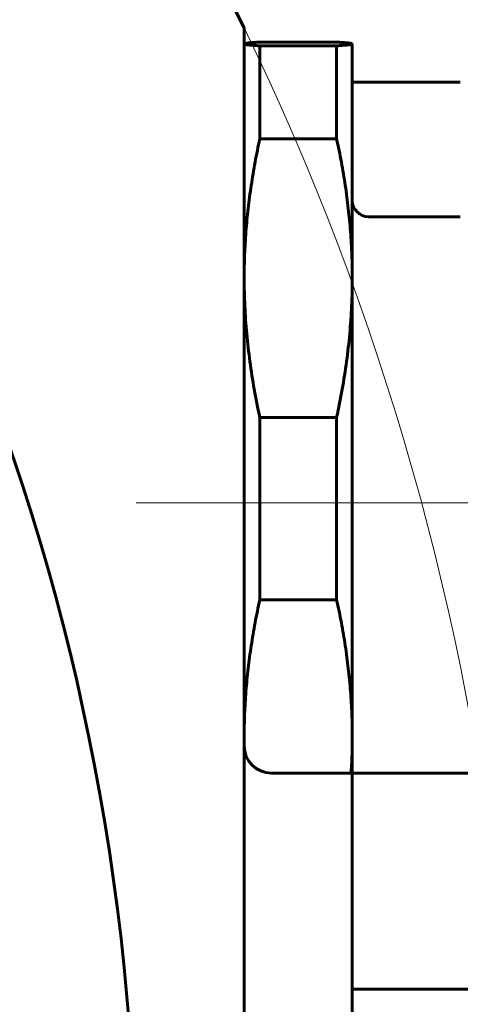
# Model space of a CAD drawing. Header units: millimetres. Extents: x 0 to 297, y 0 to 420.
# Tile 9 of 32: x 117.39 to 121.47, y 138.29 to 147.4. Entities that reach past the tile are written whole.
import ezdxf

# ---------------------------------------------------------------- set-up
doc = ezdxf.new("R2010")
doc.units = ezdxf.units.MM
for name, pattern in [('K5LT_AXLED', [12, 7.5, -1.5, 1.5, -1.5]), ('K5LT_BASIC', [0]), ('K5LT_THIN', [0])]:
    doc.linetypes.add(name, pattern=pattern)
doc.layers.add('Системный слой', color=7, linetype='Continuous')
doc.layers.add('Системный слой (1)', color=7, linetype='Continuous', true_color=0x6c6c6c)
doc.styles.add('KDIMTEXTSTYLE', font='txt', dxfattribs={"width": 0.96, "oblique": 15, "height": 5})
doc.styles.add('KTEXTSTYLE', font='txt', dxfattribs={"width": 0.96, "height": 5})
doc.dimstyles.new('KDIMSTYLE (0.50)', dxfattribs={"dimtxt": 5, "dimasz": 1, "dimexe": 2, "dimexo": 0, "dimgap": 1, "dimtad": 1, "dimlfac": 2, "dimtxsty": 'KDIMTEXTSTYLE', "dimsah": 1, "dimcen": 0, "dimdle": 1, "dimadec": 0, "dimazin": 0, "dimtfac": 0.667, "dimtmove": 0, "dimatfit": 3, "dimfxl": 1, "dimtvp": 1, "dimtolj": 1, "dimtzin": 0, "dimarcsym": 0})

# ---------------------------------------------------------------- blocks, each defined once
blk = doc.blocks.new('U209')
at = {"layer": 'Системный слой (1)', "color": 143, "linetype": 'K5LT_BASIC', "lineweight": 60, "true_color": 0x33acca}
for p, q in [((120.4653, 140.7318), (120.4653, 140.7588)), ((120.4636, 140.621), (120.4653, 140.7318)), ((120.4607, 140.5333), (120.4618, 140.5625)), ((120.4618, 140.5625), (120.4636, 140.621)), ((120.4552, 140.4264), (120.4596, 140.5077)), ((120.4596, 140.5077), (120.4597, 140.5113)), ((120.4597, 140.5113), (120.4601, 140.5186)), ((120.4601, 140.5186), (120.4607, 140.5333))]:
    blk.add_line(p, q, dxfattribs=at)
blk = doc.blocks.new('U210')
at = {"layer": 'Системный слой (1)', "color": 143, "linetype": 'K5LT_BASIC', "lineweight": 60, "true_color": 0x33acca}
for p, q in [((119.4655, 140.7239), (119.4653, 140.7588)), ((119.4658, 140.6889), (119.4655, 140.7239)), ((119.4664, 140.6539), (119.4658, 140.6889))]:
    blk.add_line(p, q, dxfattribs=at)
blk = doc.blocks.new('U211')
at = {"layer": 'Системный слой (1)', "color": 143, "linetype": 'K5LT_BASIC', "lineweight": 60, "true_color": 0x33acca}
for p, q in [((120.3357, 147.1923), (120.321, 147.1932)), ((120.3508, 147.1913), (120.3357, 147.1923)), ((120.358, 147.1908), (120.3508, 147.1913)), ((120.3615, 147.1906), (120.358, 147.1908)), ((120.3632, 147.1905), (120.3615, 147.1906)), ((120.3641, 147.1904), (120.3632, 147.1905)), ((120.3768, 147.1894), (120.3641, 147.1904)), ((120.3893, 147.1885), (120.3768, 147.1894)), ((120.3951, 147.188), (120.3893, 147.1885)), ((120.398, 147.1877), (120.3951, 147.188)), ((120.3994, 147.1876), (120.398, 147.1877)), ((120.4001, 147.1875), (120.3994, 147.1876)), ((120.4103, 147.1866), (120.4001, 147.1875)), ((120.4201, 147.1856), (120.4103, 147.1866)), ((120.4246, 147.1851), (120.4201, 147.1856)), ((120.4268, 147.1849), (120.4246, 147.1851)), ((120.4279, 147.1847), (120.4268, 147.1849)), ((120.4284, 147.1847), (120.4279, 147.1847)), ((120.436, 147.1837), (120.4284, 147.1847)), ((120.4431, 147.1827), (120.436, 147.1837)), ((120.4462, 147.1822), (120.4431, 147.1827)), ((120.4477, 147.182), (120.4462, 147.1822)), ((120.4484, 147.1819), (120.4477, 147.182)), ((120.4488, 147.1818), (120.4484, 147.1819)), ((120.4546, 147.1807), (120.4488, 147.1818)), ((120.4584, 147.1798), (120.4546, 147.1807)), ((120.4599, 147.1794), (120.4584, 147.1798)), ((120.4607, 147.1791), (120.4599, 147.1794)), ((120.461, 147.179), (120.4607, 147.1791)), ((120.4612, 147.179), (120.461, 147.179)), ((120.4652, 147.1767), (120.4612, 147.179)), ((120.4653, 147.1765), (120.4652, 147.1767)), ((120.4653, 147.1763), (120.4653, 147.1765)), ((120.4653, 147.1761), (120.4653, 147.1763))]:
    blk.add_line(p, q, dxfattribs=at)
blk = doc.blocks.new('U212')
at = {"layer": 'Системный слой (1)', "color": 143, "linetype": 'K5LT_BASIC', "lineweight": 60, "true_color": 0x33acca}
for p, q in [((119.4653, 147.1761), (119.4654, 147.1763)), ((119.4654, 147.1765), (119.4655, 147.1767)), ((119.4654, 147.1763), (119.4654, 147.1765)), ((119.4655, 147.1767), (119.4695, 147.179)), ((119.4695, 147.179), (119.4697, 147.179)), ((119.4697, 147.179), (119.47, 147.1791)), ((119.47, 147.1791), (119.4708, 147.1794)), ((119.4708, 147.1794), (119.4723, 147.1798)), ((119.4723, 147.1798), (119.4761, 147.1807)), ((119.4761, 147.1807), (119.4819, 147.1818)), ((119.4819, 147.1818), (119.4823, 147.1819)), ((119.4823, 147.1819), (119.483, 147.182)), ((119.483, 147.182), (119.4845, 147.1822)), ((119.4845, 147.1822), (119.4876, 147.1827)), ((119.4876, 147.1827), (119.4947, 147.1837)), ((119.4947, 147.1837), (119.5023, 147.1847)), ((119.5023, 147.1847), (119.5028, 147.1847)), ((119.5028, 147.1847), (119.5039, 147.1849)), ((119.5039, 147.1849), (119.5061, 147.1851)), ((119.5061, 147.1851), (119.5106, 147.1856)), ((119.5106, 147.1856), (119.5204, 147.1866)), ((119.5204, 147.1866), (119.5306, 147.1875)), ((119.5306, 147.1875), (119.5313, 147.1876)), ((119.5313, 147.1876), (119.5327, 147.1877)), ((119.5327, 147.1877), (119.5356, 147.188)), ((119.5356, 147.188), (119.5414, 147.1885)), ((119.5414, 147.1885), (119.5539, 147.1894)), ((119.5539, 147.1894), (119.5666, 147.1904)), ((119.5666, 147.1904), (119.5675, 147.1905)), ((119.5675, 147.1905), (119.5692, 147.1906)), ((119.5692, 147.1906), (119.5727, 147.1908)), ((119.5727, 147.1908), (119.5799, 147.1913)), ((119.5799, 147.1913), (119.595, 147.1923)), ((119.595, 147.1923), (119.6097, 147.1932))]:
    blk.add_line(p, q, dxfattribs=at)
blk = doc.blocks.new('D10')
at = {"layer": 'Системный слой (1)'}
for points in [[(109.3709, 152.1278), (111.8103, 156.5418), (108.3116, 152.9095), (109.1382, 152.921)], [(82.1204, 116.311), (85.6191, 119.9432), (84.7925, 119.9318), (84.5598, 120.7249)]]:
    blk.add_hatch(color=7, dxfattribs=at).paths.add_polyline_path(points)
at = {"layer": 'Системный слой (1)', "color": 7, "linetype": 'K5LT_THIN', "lineweight": 18, "true_color": 0xffffff}
for p, q in [((111.8103, 156.5418), (121.5153, 169.6925)), ((121.5153, 169.6925), (139.1093, 169.6925)), ((82.1204, 116.311), (111.8103, 156.5418)), ((108.3116, 152.9095), (111.8103, 156.5418)), ((111.8103, 156.5418), (109.3709, 152.1278)), ((109.1382, 152.921), (108.3116, 152.9095)), ((109.3709, 152.1278), (109.1382, 152.921)), ((82.1204, 116.311), (84.5598, 120.7249)), ((84.5598, 120.7249), (84.7925, 119.9318)), ((85.6191, 119.9432), (82.1204, 116.311)), ((84.7925, 119.9318), (85.6191, 119.9432))]:
    blk.add_line(p, q, dxfattribs=at)
blk.add_arc((96.9653, 136.4264), 25, 228.99189, 25.84193, dxfattribs=at)
blk.add_arc((96.9653, 136.4264), 25, 228.99189, 25.84193, dxfattribs=at)
blk.add_wipeout([(123.5153, 170.6925), (123.5153, 178.0744), (136.5655, 178.0744), (136.5655, 170.6925)]).dxf.layer = 'Системный слой (1)'
at = {"layer": 'Системный слой (1)', "color": 7, "char_height": 5, "attachment_point": 1, "style": 'KTEXTSTYLE'}
for s, insert in [('\\fArial|b0|c204|p34;\\H5.0;\\W1.000;\\Q15;\\fGOST Type AU|b0|i0|c204|p34;\\Q15;\\W0.960;⌀', (123.5153, 177.28)), ('\\fArial|b0|c204|p34;\\H5.0;\\W1.000;\\Q15;\\fGOST Type AU|b0|i0|c204|p34;\\Q15;\\W0.960;100', (126.8226, 177.28))]:
    blk.add_mtext(s, dxfattribs=dict(at, insert=insert))
blk = doc.blocks.new('KDIMARROW_01')
at = {"layer": 'Системный слой'}
blk.add_hatch(color=0, dxfattribs=at).paths.add_polyline_path([(-5, -0.6583), (0, 0), (-5, 0.6583), (-4.5, 0)])
at = {"layer": 'Системный слой', "color": 0, "linetype": 'K5LT_THIN', "lineweight": 18}
for p, q in [((-4.5, 0), (-5, 0.6583)), ((-5, 0.6583), (0, 0)), ((0, 0), (-5, -0.6583)), ((-5, -0.6583), (-4.5, 0))]:
    blk.add_line(p, q, dxfattribs=at)
at = {"layer": 'Системный слой (1)', "color": 0, "linetype": 'K5LT_THIN', "lineweight": 18}
blk.add_line((96.9653, 338.8733), (96.4653, 338.8733), dxfattribs=at)

msp = doc.modelspace()

# ---------------------------------------------------------------- linework, layer by layer
at = {"layer": 'Системный слой (1)', "color": 143, "linetype": 'K5LT_BASIC', "lineweight": 60, "true_color": 0x33acca}
for p, q in [((119.4653, 125.5291), (119.4653, 147.3236)), ((120.321, 147.1932), (119.6097, 147.1932)), ((120.321, 147.1589), (119.6097, 147.1589)), ((119.6097, 146.2979), (119.6097, 147.1589)), ((120.321, 146.2979), (120.321, 147.1589)), ((120.4653, 147.1764), (120.4653, 147.1761)), ((120.4653, 145.0085), (120.4653, 147.1761)), ((120.4653, 146.8236), (121.4653, 146.8236)), ((120.321, 146.2979), (119.6097, 146.2979)), ((121.4653, 145.5764), (120.6153, 145.5764)), ((120.4653, 140.7588), (120.4653, 145.0085)), ((120.321, 143.7192), (119.6097, 143.7192)), ((119.6097, 142.031), (119.6097, 143.7192)), ((120.321, 142.031), (120.321, 143.7192)), ((120.321, 142.031), (119.6097, 142.031)), ((120.4653, 140.7588), (120.4653, 140.4264)), ((119.7153, 140.4264), (120.4653, 140.4264)), ((120.4653, 140.4264), (121.9653, 140.4264)), ((120.4653, 140.4264), (120.4653, 138.4264)), ((120.4653, 138.4264), (120.4653, 134.4264)), ((120.4653, 138.4264), (122.9653, 138.4264))]:
    msp.add_line(p, q, dxfattribs=at)
at = {"layer": 'Системный слой (1)', "color": 30, "linetype": 'K5LT_AXLED', "lineweight": 18, "true_color": 0xff8000}
msp.add_line((123.4653, 142.9264), (118.4653, 142.9264), dxfattribs=at)
at = {"layer": 'Системный слой (1)', "color": 143, "linetype": 'K5LT_BASIC', "lineweight": 60, "true_color": 0x33acca}
msp.add_circle((96.9653, 136.4264), 21.5, dxfattribs=at)
for centre, radius, start, end in [((96.9653, 136.4264), 25, 25.84193, 70.08419), ((120.6153, 145.7264), 0.15, 180, 270), ((119.7153, 140.6764), 0.25, 180, 270)]:
    msp.add_arc(centre, radius, start, end, dxfattribs=at)
for points in [[(119.6097, 147.1589), (119.5908, 147.1601), (119.5565, 147.1624), (119.5162, 147.1658), (119.487, 147.1692), (119.4693, 147.1727), (119.4653, 147.1749), (119.4653, 147.1761)], [(120.321, 147.1589), (120.3399, 147.1601), (120.3742, 147.1624), (120.4145, 147.1658), (120.4437, 147.1692), (120.4614, 147.1727), (120.4653, 147.1749), (120.4653, 147.1761)], [(119.4653, 145.0085), (119.4653, 145.08), (119.4681, 145.223), (119.4804, 145.4373), (119.5007, 145.6517), (119.529, 145.8662), (119.5649, 146.0813), (119.5939, 146.2256), (119.6097, 146.2979)], [(120.4653, 145.0085), (120.4653, 145.08), (120.4626, 145.223), (120.4503, 145.4373), (120.43, 145.6517), (120.4017, 145.8662), (120.3658, 146.0813), (120.3368, 146.2256), (120.321, 146.2979)], [(119.6097, 143.7192), (119.5908, 143.806), (119.5565, 143.979), (119.5162, 144.2367), (119.487, 144.494), (119.4693, 144.7513), (119.4653, 144.9228), (119.4653, 145.0085)], [(120.321, 143.7192), (120.3399, 143.806), (120.3742, 143.979), (120.4145, 144.2367), (120.4437, 144.494), (120.4614, 144.7513), (120.4653, 144.9228), (120.4653, 145.0085)], [(119.4653, 140.7588), (119.4653, 140.8294), (119.4681, 140.9704), (119.4804, 141.1819), (119.5007, 141.3934), (119.529, 141.6051), (119.5649, 141.8173), (119.5939, 141.9597), (119.6097, 142.031)], [(120.4653, 140.7588), (120.4653, 140.8294), (120.4626, 140.9704), (120.4503, 141.1819), (120.43, 141.3934), (120.4017, 141.6051), (120.3658, 141.8173), (120.3368, 141.9597), (120.321, 142.031)]]:
    msp.add_open_spline(points, degree=3, dxfattribs=at)

# ---------------------------------------------------------------- block references
at = {"layer": 'Системный слой (1)'}
for name in ['U212', 'U211', 'U210', 'U209']:
    msp.add_blockref(name, (0, 0), dxfattribs=at)

# ---------------------------------------------------------------- next in the draw order: dimensions: what is measured, and where the dimension line sits
at = {"layer": 'Системный слой (1)', "color": 7}
dim = msp.add_diameter_dim_2p(p1=(67.2755, 96.1956), p2=(126.6552, 176.6571), dimstyle='KDIMSTYLE (0.50)', override={"dimtih": 1, "dimtoh": 1, "dimpost": '\\fGOST Type AU|b0|c204|p34;\\H5.0;\\W0.960;\\Q15;<>', "dimblk1": 'KDIMARROW_01', "dimblk2": 'KDIMARROW_01', "dimclrt": 7, "dimtol": 1, "dimtp": 0, "dimtm": 0, "dimtdec": 5, "dimtmove": 1, "dimatfit": 2, "dimtolj": 1}, dxfattribs=at)
dim.commit()
dim.dimension.update_dxf_attribs({"geometry": 'D10', "text_midpoint": (123.5153, 169.6925), "dimtype": 163})

doc.saveas('drawing.dxf')
